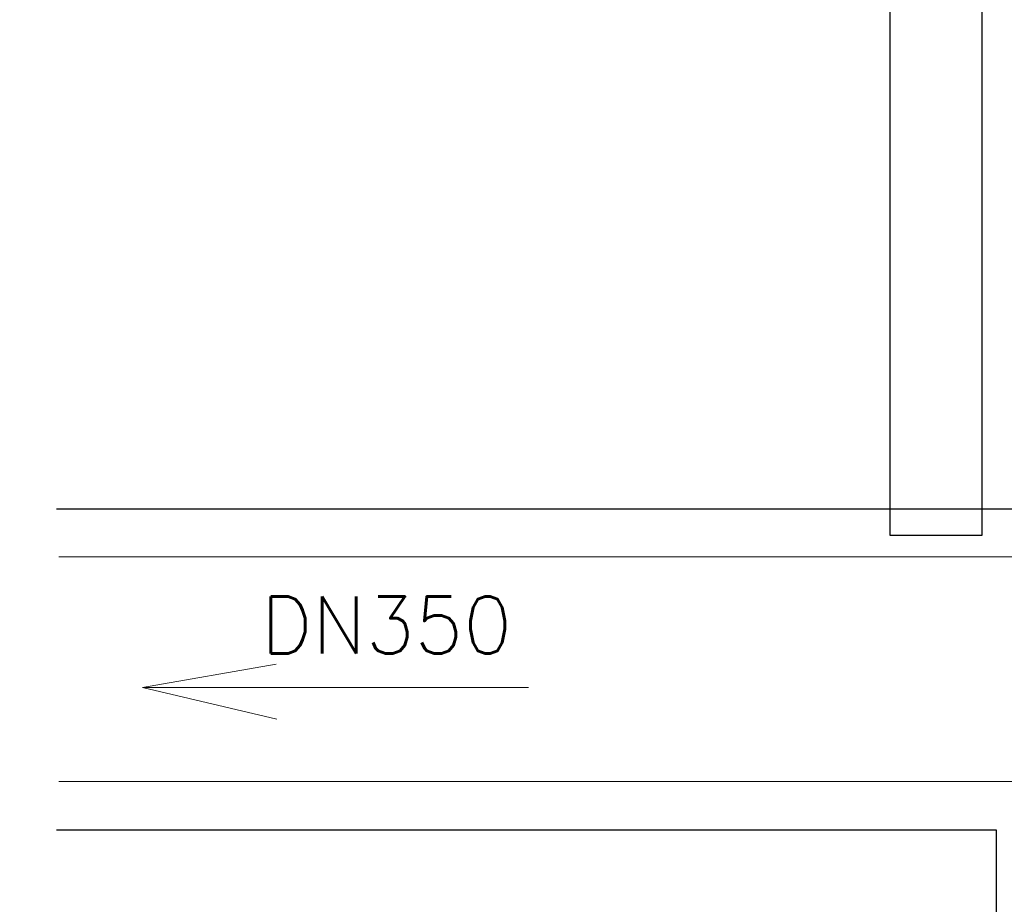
# Model space of a CAD drawing. Header units: metres. Extents: x 6538042 to 13082743, y 6022817 to 12049805.
# Tile 21 of 92: x 6539350 to 6539366, y 6024173 to 6024187. Entities that reach past the tile are written whole.
import ezdxf

# ---------------------------------------------------------------- set-up
doc = ezdxf.new("R2010")
doc.units = ezdxf.units.M
doc.header["$MEASUREMENT"] = 0
doc.layers.add('d-izolacja', color=251, linetype='CONTINUOUS')
doc.layers.add('dg opis', color=7, linetype='CONTINUOUS')
for name, color, linetype, lineweight in [('d-opis', 7, 'CONTINUOUS', 18), ('d-sciany komory', 7, 'CONTINUOUS', 30), ('d-zasilanie', 1, 'CONTINUOUS', 53)]:
    doc.layers.add(name, color=color, linetype=linetype, lineweight=lineweight)
doc.styles.get("Standard").update_dxf_attribs({"font": 'simplex.shx'})
doc.styles.add('STYL1', font='SIMPLEX.shx', dxfattribs={"width": 0.8})

msp = doc.modelspace()

# ---------------------------------------------------------------- linework, layer by layer
at = {"layer": 'd-izolacja'}
for p, q in [((6539350.99992, 6024179.5791), (6539366.9135, 6024179.5791)), ((6539350.99992, 6024174.5791), (6539365.6447, 6024174.5791)), ((6539365.6447, 6024174.5791), (6539365.6447, 6024164.53649))]:
    msp.add_line(p, q, dxfattribs=at)
at = {"layer": 'd-sciany komory'}
for p, q in [((6539365.42461, 6024195.58926), (6539365.42461, 6024179.16182)), ((6539365.42461, 6024179.16182), (6539363.99302, 6024179.16182))]:
    msp.add_line(p, q, dxfattribs=at)
msp.add_lwpolyline([(6539363.99302, 6024179.16182), (6539363.99302, 6024197.21504), (6539376.79751, 6024197.21504)], dxfattribs=at)
at = {"layer": 'd-zasilanie', "lineweight": 15}
for p, q in [((6539351.03298, 6024178.8291), (6539368.77429, 6024178.8291)), ((6539352.33856, 6024176.79643), (6539354.42193, 6024177.15778)), ((6539358.35411, 6024176.79643), (6539352.33856, 6024176.79643)), ((6539352.33856, 6024176.79643), (6539354.43124, 6024176.30151)), ((6539351.03298, 6024175.3291), (6539368.77429, 6024175.3291))]:
    msp.add_line(p, q, dxfattribs=at)

# ---------------------------------------------------------------- texts
at = {"layer": 'd-opis'}
msp.add_text('DN350', height=0.885545, dxfattribs=at).set_placement((6539354.18946, 6024177.32594))
at = {"layer": 'dg opis', "color": 7, "linetype": 'Continuous', "lineweight": 60, "insert": (6539332.45073, 6024178.14336), "char_height": 1.5939804, "attachment_point": 1, "style": 'STYL1'}
msp.add_mtext_dynamic_manual_height_columns('\\A1;ist. sieć kanałowa', width=26.3298502, gutter_width=12.5, heights=[0], dxfattribs=at)

doc.saveas('drawing.dxf')
